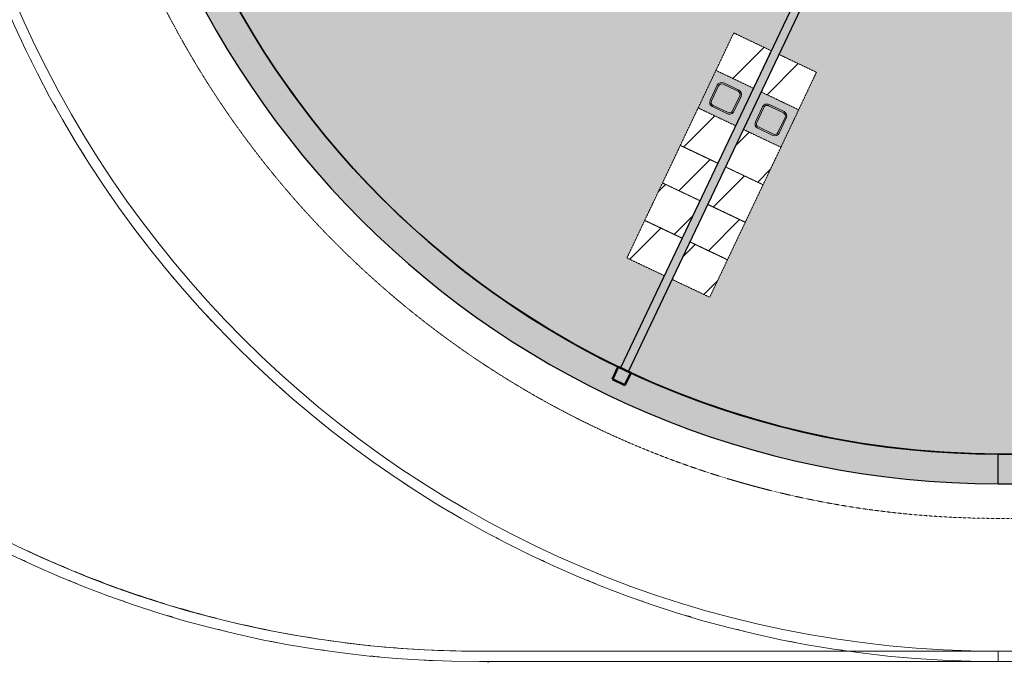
# Model space of a CAD drawing. Header units: millimetres. Extents: x 1000 to 188789, y -4122 to 39732.
# Tile 62 of 86: x 117939 to 132176, y 8476 to 17778. Entities that reach past the tile are written whole.
import ezdxf

# ---------------------------------------------------------------- set-up
doc = ezdxf.new("R2010")
doc.units = ezdxf.units.MM
doc.linetypes.add('THO_hhidden', pattern=[2.5, 1.5, -1])
for name, color, linetype, lineweight, true_color in [('A-AREA-BNDY', 1, 'Continuous', 50, 0xff0000), ('A-DETL', 7, 'Continuous', 13, 0x00a600), ('A-DETL-MBND', 9, 'Continuous', 13, 0x808080)]:
    doc.layers.add(name, color=color, linetype=linetype, lineweight=lineweight, true_color=true_color)
for name, color, linetype, lineweight in [('A-AREA-PATT', 7, 'Continuous', 13), ('A-GENM', 7, 'Continuous', 13), ('A-WALL-PATT', 7, 'Continuous', 18), ('I-WALL', 7, 'Continuous', 18), ('P-SANR-FIXT', 7, 'Continuous', 13), ('S-COLS-SYMB', 7, 'Continuous', 50)]:
    doc.layers.add(name, color=color, linetype=linetype, lineweight=lineweight)

# ---------------------------------------------------------------- blocks, each defined once
blk = doc.blocks.new('NLRS_01_GM_WPB_dummy placeholder_gen_tho - kast 600x600x2100-V164-01 1e verdieping BC')
at = {"layer": 'A-GENM', "true_color": 0x808080}
h = blk.add_hatch(dxfattribs=at)
h.set_pattern_fill('FP_108', color=8, style=0, pattern_type=2)
h.set_pattern_definition([(70.4, (-11795.2, -21282.7), (-565.234, 201.271), [])])
h.paths.add_polyline_path([(300, -300), (300, 300), (-300, 300), (-300, -300), (-47, -300)])
at = {"layer": 'A-GENM', "linetype": 'THO_hhidden'}
for p, q in [((300, 300), (-300, 300)), ((-300, 300), (-300, -300)), ((300, -300), (300, 300)), ((-300, -300), (300, -300))]:
    blk.add_line(p, q, dxfattribs=at)
blk = doc.blocks.new('NLRS_01_GM_WPB_dummy placeholder_gen_tho - kast 600x600x2100-V165-01 1e verdieping BC')
at = {"layer": 'A-GENM', "true_color": 0x808080}
h = blk.add_hatch(dxfattribs=at)
h.set_pattern_fill('FP_109', color=8, style=0, pattern_type=2)
h.set_pattern_definition([(70.4, (-11795.2, -21882.7), (-565.234, 201.271), [])])
h.paths.add_polyline_path([(300, -300), (300, 300), (-300, 300), (-300, -300), (220, -300)])
at = {"layer": 'A-GENM', "linetype": 'THO_hhidden'}
for p, q in [((300, 300), (-300, 300)), ((-300, 300), (-300, -300)), ((300, -300), (300, 300)), ((-300, -300), (300, -300))]:
    blk.add_line(p, q, dxfattribs=at)
blk = doc.blocks.new('NLRS_01_GM_WPB_dummy placeholder_gen_tho - kast 600x600x2100-V166-01 1e verdieping BC')
at = {"layer": 'A-GENM', "true_color": 0x808080}
h = blk.add_hatch(dxfattribs=at)
h.set_pattern_fill('FP_110', color=8, style=0, pattern_type=2)
h.set_pattern_definition([(70.4, (-11795.2, -22482.7), (-565.234, 201.271), [])])
h.paths.add_polyline_path([(300, -300), (300, 300), (-300, 300), (-300, -300), (120, -300)])
at = {"layer": 'A-GENM', "linetype": 'THO_hhidden'}
for p, q in [((300, 300), (-300, 300)), ((-300, 300), (-300, -300)), ((300, -300), (300, 300)), ((-300, -300), (300, -300))]:
    blk.add_line(p, q, dxfattribs=at)
blk = doc.blocks.new('NLRS_01_GM_WPB_dummy placeholder_gen_tho - kast 600x600x2100-V167-01 1e verdieping BC')
at = {"layer": 'A-GENM', "true_color": 0x808080}
h = blk.add_hatch(dxfattribs=at)
h.set_pattern_fill('FP_111', color=8, style=0, pattern_type=2)
h.set_pattern_definition([(70.4, (-11795.2, -23082.7), (-565.234, 201.271), [])])
h.paths.add_polyline_path([(300, -300), (300, 300), (-300, 300), (-300, -300), (-165, -300)])
at = {"layer": 'A-GENM', "linetype": 'THO_hhidden'}
for p, q in [((300, 300), (-300, 300)), ((-300, 300), (-300, -300)), ((300, -300), (300, 300)), ((-300, -300), (300, -300))]:
    blk.add_line(p, q, dxfattribs=at)
blk = doc.blocks.new('NLRS_01_GM_WPB_dummy placeholder_gen_tho - kast 600x600x2100-V168-01 1e verdieping BC')
at = {"layer": 'A-GENM', "true_color": 0x808080}
h = blk.add_hatch(dxfattribs=at)
h.set_pattern_fill('FP_112', color=8, style=0, pattern_type=2)
h.set_pattern_definition([(70.4, (-11795.2, -24282.7), (-565.234, 201.271), [])])
h.paths.add_polyline_path([(300, -300), (300, 300), (-300, 300), (-300, -300), (1, -300)])
at = {"layer": 'A-GENM', "linetype": 'THO_hhidden'}
for p, q in [((300, 300), (-300, 300)), ((-300, 300), (-300, -300)), ((300, -300), (300, 300)), ((-300, -300), (300, -300))]:
    blk.add_line(p, q, dxfattribs=at)
blk = doc.blocks.new('NLRS_73_PF_UN_rvs gootsteen enkel 340x340 ic6zrl2n_gen_bcb - RVS gootsteen enkel 340x340-1972238-01 1e verdieping BC')
at = {"layer": 'P-SANR-FIXT'}
for p, q in [((-81, 20), (-120, 20)), ((-120, 0), (-81, 0)), ((120, 20), (-81, 20)), ((-81, 0), (120, 0)), ((-190, -50), (-190, -290)), ((-170, -290), (-170, -50)), ((170, -50), (170, -290)), ((190, -290), (190, -50)), ((120, -340), (-120, -340)), ((-120, -360), (120, -360))]:
    blk.add_line(p, q, dxfattribs=at)
for centre, radius, start, end in [((-120, -50), 70, 90, 180), ((120, -50), 70, 0, 90), ((120, -50), 50, 0, 90), ((-120, -50), 50, 90, 180), ((-120, -50), 50, 165.9822, 180), ((-120, -50), 50, 151.917, 161.4219), ((-120, -50), 50, 137.768, 146.5606), ((-120, -50), 50, 123.4394, 132.232), ((-120, -50), 50, 108.5781, 118.083), ((-120, -50), 50, 90, 104.0178), ((-120, -290), 70, 180, 270), ((-120, -290), 50, 180, 270), ((120, -290), 70, 270, 360), ((120, -290), 50, 270, 0)]:
    blk.add_arc(centre, radius, start, end, dxfattribs=at)
blk = doc.blocks.new('NLRS_01_GM_WPB_dummy placeholder_gen_tho - kast 600x600x2100-V169-01 1e verdieping BC')
at = {"layer": 'A-GENM', "true_color": 0x808080}
h = blk.add_hatch(dxfattribs=at)
h.set_pattern_fill('FP_113', color=8, style=0, pattern_type=2)
h.set_pattern_definition([(250.4, (11070.2, 21283.2), (565.234, -201.271), [])])
h.paths.add_polyline_path([(-300, 300), (-300, -300), (300, -300), (300, 300), (-216, 300)])
at = {"layer": 'A-GENM', "linetype": 'THO_hhidden'}
for p, q in [((300, 300), (-300, 300)), ((-300, 300), (-300, -300)), ((300, -300), (300, 300)), ((-300, -300), (300, -300))]:
    blk.add_line(p, q, dxfattribs=at)
blk = doc.blocks.new('NLRS_01_GM_WPB_dummy placeholder_gen_tho - kast 600x600x2100-V170-01 1e verdieping BC')
at = {"layer": 'A-GENM', "true_color": 0x808080}
h = blk.add_hatch(dxfattribs=at)
h.set_pattern_fill('FP_114', color=8, style=0, pattern_type=2)
h.set_pattern_definition([(250.4, (11070.2, 21883.2), (565.234, -201.271), [])])
h.paths.add_polyline_path([(-300, 300), (-300, -300), (300, -300), (300, 300), (-209, 300)])
at = {"layer": 'A-GENM', "linetype": 'THO_hhidden'}
for p, q in [((300, 300), (-300, 300)), ((-300, 300), (-300, -300)), ((300, -300), (300, 300)), ((-300, -300), (300, -300))]:
    blk.add_line(p, q, dxfattribs=at)
blk = doc.blocks.new('NLRS_01_GM_WPB_dummy placeholder_gen_tho - kast 600x600x2100-V171-01 1e verdieping BC')
at = {"layer": 'A-GENM', "true_color": 0x808080}
h = blk.add_hatch(dxfattribs=at)
h.set_pattern_fill('FP_115', color=8, style=0, pattern_type=2)
h.set_pattern_definition([(250.4, (11070.2, 22483.2), (565.234, -201.271), [])])
h.paths.add_polyline_path([(-300, 300), (-300, -300), (300, -300), (300, 300), (-108, 300)])
at = {"layer": 'A-GENM', "linetype": 'THO_hhidden'}
for p, q in [((300, 300), (-300, 300)), ((-300, 300), (-300, -300)), ((300, -300), (300, 300)), ((-300, -300), (300, -300))]:
    blk.add_line(p, q, dxfattribs=at)
blk = doc.blocks.new('NLRS_01_GM_WPB_dummy placeholder_gen_tho - kast 600x600x2100-V172-01 1e verdieping BC')
at = {"layer": 'A-GENM', "true_color": 0x808080}
h = blk.add_hatch(dxfattribs=at)
h.set_pattern_fill('FP_116', color=8, style=0, pattern_type=2)
h.set_pattern_definition([(250.4, (11070.2, 23083.2), (565.234, -201.271), [])])
h.paths.add_polyline_path([(-300, 300), (-300, -300), (300, -300), (300, 300), (92, 300)])
at = {"layer": 'A-GENM', "linetype": 'THO_hhidden'}
for p, q in [((300, 300), (-300, 300)), ((-300, 300), (-300, -300)), ((300, -300), (300, 300)), ((-300, -300), (300, -300))]:
    blk.add_line(p, q, dxfattribs=at)
blk = doc.blocks.new('NLRS_01_GM_WPB_dummy placeholder_gen_tho - kast 600x600x2100-V173-01 1e verdieping BC')
at = {"layer": 'A-GENM', "true_color": 0x808080}
h = blk.add_hatch(dxfattribs=at)
h.set_pattern_fill('FP_117', color=8, style=0, pattern_type=2)
h.set_pattern_definition([(250.4, (11070.2, 24283.2), (565.234, -201.271), [])])
h.paths.add_polyline_path([(-300, 300), (-300, -300), (300, -300), (298, 300), (10, 300)])
at = {"layer": 'A-GENM', "linetype": 'THO_hhidden'}
for p, q in [((300, 300), (-300, 300)), ((-300, 300), (-300, -300)), ((300, -300), (300, 300)), ((-300, -300), (300, -300))]:
    blk.add_line(p, q, dxfattribs=at)
blk = doc.blocks.new('NLRS_73_PF_UN_rvs gootsteen enkel 340x340 ic6zrl2n_gen_bcb - RVS gootsteen enkel 340x340-1975653-01 1e verdieping BC')
at = {"layer": 'P-SANR-FIXT'}
for p, q in [((-190, 290), (-190, 50)), ((-170, 50), (-170, 290)), ((120, 360), (-120, 360)), ((-120, 340), (120, 340)), ((170, 290), (170, 50)), ((190, 50), (190, 290)), ((-81, 0), (-120, 0)), ((120, 0), (-81, 0)), ((-120, -20), (-81, -20)), ((-81, -20), (120, -20))]:
    blk.add_line(p, q, dxfattribs=at)
for centre, radius, start, end in [((-120, 290), 70, 90, 180), ((-120, 290), 50, 90, 180), ((120, 290), 70, 0, 90), ((120, 290), 50, 360, 90), ((-120, 50), 70, 180, 270), ((-120, 50), 50, 180, 270), ((-120, 50), 50, 180, 194.0178), ((-120, 50), 50, 198.5781, 208.083), ((-120, 50), 50, 213.4394, 222.232), ((-120, 50), 50, 227.768, 236.5606), ((-120, 50), 50, 241.917, 251.4219), ((-120, 50), 50, 255.9822, 270), ((120, 50), 70, 270, 360), ((120, 50), 50, 270, 360)]:
    blk.add_arc(centre, radius, start, end, dxfattribs=at)
blk = doc.blocks.new('NLRS_28_SCO_UN_koker_gen_bcb - K200_200_12_5-2311149-01 1e verdieping BC')
at = {"layer": 'S-COLS-SYMB'}
for p, q in [((-100, 100), (100, 100)), ((-100, -100), (-100, 100)), ((100, -100), (100, 100)), ((-100, -100), (100, -100))]:
    blk.add_line(p, q, dxfattribs=at)
blk = doc.blocks.new('NLRS_28_SCO_UN_houten kolom rond_gen_bcb - rond 150-V274-01 1e verdieping BC')
at = {"layer": 'A-DETL-MBND'}
blk.add_arc((0, 0), 75, 270.0988, 319.3074, dxfattribs=at)

msp = doc.modelspace()

# ---------------------------------------------------------------- hatches: boundary and pattern name
at = {"layer": 'A-AREA-PATT', "true_color": 0xaaddd6}
h = msp.add_hatch(color=9, dxfattribs=at)
h.paths.add_polyline_path([(136251, 11500), (136527, 11500), (136527, 14694), (136377, 14694), (136377, 13769), (136327, 13769), (136327, 15769), (136377, 15769), (136377, 14844), (136527, 14844), (136527, 18037), (129280, 18037), (128918, 17276), (129460, 17018), (127916, 13766), (127374, 14024), (126742, 12691), (127102, 12529), (127467, 12379), (127836, 12240), (128210, 12113), (128587, 11997), (128985, 11889), (129351, 11801), (129738, 11722), (130126, 11654), (130517, 11599), (130909, 11556), (131354, 11522), (131700, 11506), (132089, 11500), (132090, 11500), (135586, 11500)])
h.paths.add_polyline_path([(126629, 12746), (127261, 14078), (126719, 14335), (128263, 17587), (128805, 17330), (129166, 18088), (126027, 21409), (126027, 22037), (122981, 22037), (122981, 21887), (123906, 21887), (123906, 21837), (121906, 21837), (121906, 21887), (122831, 21887), (122831, 22037), (119661, 22037), (119720, 21706), (119803, 21312), (119891, 20949), (119995, 20570), (120111, 20194), (120238, 19822), (120392, 19420), (120543, 19058), (120704, 18704), (120877, 18354), (121059, 18011), (121253, 17673), (121456, 17341), (121670, 17016), (121905, 16682), (122128, 16385), (122371, 16081), (122625, 15783), (122917, 15462), (123167, 15204), (123451, 14927), (123744, 14660), (124046, 14402), (124367, 14145), (124672, 13915), (124995, 13688), (125327, 13470), (125665, 13262), (125975, 13083), (126335, 12892), (126628, 12746)])
h.paths.add_polyline_path([(128858, 16100), (128874, 16101), (128889, 16107), (128908, 16121), (128916, 16131), (128925, 16148), (129027, 16365), (129030, 16377), (129030, 16396), (129024, 16415), (129014, 16432), (129006, 16440), (128982, 16454), (128765, 16555), (128755, 16558), (128734, 16558), (128713, 16551), (128699, 16542), (128687, 16528), (128677, 16511), (128573, 16288), (128571, 16272), (128573, 16257), (128578, 16242), (128592, 16223), (128602, 16215), (128629, 16201), (128843, 16101)])
h.paths.add_polyline_path([(128204, 16411), (128219, 16413), (128242, 16424), (128248, 16428), (128258, 16438), (128271, 16460), (128372, 16676), (128375, 16687), (128375, 16708), (128368, 16729), (128364, 16738), (128345, 16755), (128328, 16765), (128111, 16867), (128101, 16870), (128079, 16870), (128061, 16864), (128050, 16858), (128033, 16842), (128026, 16831), (127918, 16599), (127916, 16584), (127918, 16568), (127929, 16545), (127935, 16537), (127943, 16529), (127965, 16517), (128188, 16413), (128192, 16412)])
h.paths.add_polyline_path([(137499, 18100), (137912, 18100), (137912, 18200), (137989, 18200), (137989, 18162), (138027, 18162), (138027, 18966), (138089, 18966), (138089, 20000), (138027, 20000), (138027, 20037), (134427, 20037), (134427, 22101), (132189, 22101), (132189, 26101), (134427, 26101), (134428, 28162), (138027, 28162), (138027, 28200), (138089, 28200), (138089, 29234), (138027, 29234), (138027, 30000), (137872, 30000), (137872, 30100), (137182, 30100), (137182, 30000), (136652, 30000), (136652, 30037), (129266, 30036), (126152, 26742), (126152, 26037), (124827, 26037), (124827, 22162), (126027, 22162), (126027, 24073), (126152, 24073), (126152, 21458), (129267, 18162), (137124, 18162), (137124, 18200), (137222, 18200), (137222, 18100), (137419, 18100)])
h.paths.add_polyline_path([(137782, 18321), (137711, 18392), (137732, 18408), (137756, 18418), (137782, 18421), (137808, 18418), (137832, 18408), (137853, 18392), (137808, 18347)])
h.paths.add_polyline_path([(137782, 18221), (137756, 18225), (137732, 18235), (137711, 18251), (137782, 18321), (137853, 18251), (137832, 18235), (137808, 18225)])
h.paths.add_polyline_path([(137330, 18271), (137243, 18321), (137330, 18371)])
h.paths.add_polyline_path([(138063, 19128), (138063, 19838), (138073, 19838), (138073, 19128)])
h.paths.add_polyline_path([(125627, 23726), (125628, 24060), (125952, 24062), (125952, 24074), (126027, 24073), (126027, 23726), (125939, 23726)])
h.paths.add_polyline_path([(126063, 24235), (126063, 24945), (126073, 24945), (126073, 24235)])
h.paths.add_polyline_path([(126063, 25165), (126063, 25875), (126073, 25875), (126073, 25165)])
h.paths.add_polyline_path([(124836, 26162), (126027, 26162), (126027, 26792), (129166, 30112), (128827, 30826), (128285, 30568), (126741, 33820), (127283, 34078), (126628, 35454), (126321, 35301), (125974, 35116), (125602, 34901), (125270, 34694), (124941, 34475), (124628, 34253), (124318, 34017), (124015, 33773), (123720, 33518), (123433, 33255), (123155, 32984), (122875, 32694), (122623, 32415), (122367, 32115), (122120, 31805), (121882, 31487), (121655, 31162), (121438, 30830), (121227, 30484), (121036, 30146), (120851, 29795), (120677, 29438), (120515, 29076), (120378, 28746), (120239, 28378), (120111, 28006), (119995, 27631), (119891, 27252), (119798, 26870), (119718, 26485), (119661, 26162), (122831, 26162), (122831, 26312), (121906, 26312), (121906, 26362), (123906, 26362), (123906, 26312), (122981, 26312), (122981, 26162), (124834, 26162)])
h.paths.add_polyline_path([(138073, 28362), (138063, 28362), (138063, 29072), (138073, 29072)])
h.paths.add_polyline_path([(137312, 29878), (137241, 29949), (137262, 29965), (137286, 29975), (137312, 29978), (137338, 29975), (137362, 29965), (137383, 29949), (137338, 29904)])
h.paths.add_polyline_path([(137312, 29778), (137286, 29782), (137262, 29792), (137241, 29808), (137312, 29878), (137383, 29808), (137362, 29792), (137338, 29782)])
h.paths.add_polyline_path([(137764, 29828), (137764, 29928), (137850, 29878)])
h.paths.add_polyline_path([(130732, 30162), (136527, 30162), (136527, 33356), (136377, 33356), (136377, 32431), (136327, 32431), (136327, 34431), (136377, 34431), (136377, 33506), (136527, 33506), (136527, 36700), (132030, 36699), (131692, 36694), (131297, 36675), (130901, 36644), (130507, 36600), (130115, 36544), (129724, 36476), (129322, 36392), (128933, 36298), (128568, 36197), (128189, 36081), (127813, 35952), (127443, 35811), (127076, 35659), (126742, 35508), (129280, 30162), (130561, 30162)])
h.paths.add_polyline_path([(128940, 30879), (127395, 34131), (127937, 34389), (129482, 31136), (129115, 30963)])
h.paths.add_polyline_path([(128105, 31285), (128123, 31286), (128141, 31291), (128369, 31402), (128377, 31408), (128385, 31418), (128393, 31434), (128397, 31453), (128396, 31470), (128391, 31487), (128279, 31718), (128268, 31729), (128254, 31737), (128239, 31743), (128225, 31744), (128203, 31740), (128194, 31737), (127964, 31626), (127950, 31611), (127944, 31601), (127939, 31586), (127938, 31572), (127941, 31550), (127944, 31541), (128055, 31313), (128059, 31307), (128071, 31297), (128094, 31287), (128104, 31285)])
h.paths.add_polyline_path([(128760, 31596), (128778, 31597), (128796, 31602), (129012, 31705), (129032, 31720), (129040, 31729), (129048, 31745), (129052, 31764), (129051, 31781), (129046, 31798), (128934, 32029), (128923, 32040), (128909, 32048), (128894, 32054), (128880, 32055), (128858, 32051), (128849, 32048), (128619, 31937), (128608, 31926), (128599, 31912), (128594, 31897), (128593, 31883), (128596, 31861), (128600, 31850), (128708, 31627), (128716, 31616), (128726, 31608), (128742, 31600), (128756, 31597)])
at = {"layer": 'A-GENM', "true_color": 0xdcf8f8}
h = msp.add_hatch(color=7, dxfattribs=at)
h.paths.add_polyline_path([(128291, 16246), (128548, 16788), (128006, 17044), (127749, 16503), (128268, 16257)])
h.paths.add_polyline_path([(128204, 16411), (128182, 16415), (128173, 16418), (127943, 16529), (127929, 16545), (127920, 16562), (127918, 16573), (127916, 16584), (127920, 16605), (127923, 16614), (128033, 16842), (128038, 16848), (128050, 16858), (128073, 16868), (128085, 16871), (128102, 16870), (128119, 16864), (128345, 16755), (128352, 16751), (128364, 16738), (128372, 16720), (128376, 16698), (128375, 16685), (128369, 16668), (128258, 16438), (128242, 16424), (128225, 16415), (128215, 16412)])
h = msp.add_hatch(color=7, dxfattribs=at)
h.paths.add_polyline_path([(128945, 15934), (129203, 16476), (128661, 16734), (128403, 16192), (128933, 15940)])
h.paths.add_polyline_path([(128858, 16100), (128836, 16103), (128828, 16106), (128598, 16218), (128587, 16229), (128578, 16243), (128573, 16258), (128571, 16272), (128575, 16294), (128578, 16303), (128687, 16528), (128691, 16535), (128704, 16547), (128722, 16556), (128744, 16559), (128757, 16558), (128774, 16553), (128993, 16448), (129006, 16440), (129019, 16425), (129028, 16403), (129031, 16390), (129030, 16374), (129024, 16356), (128913, 16126), (128902, 16115), (128888, 16106), (128872, 16101)])
at = {"layer": 'A-WALL-PATT', "true_color": 0x808080}
for points in [[(132089, 11070), (132089, 11500), (131688, 11506), (131287, 11526), (130887, 11558), (130488, 11603), (130091, 11660), (129695, 11730), (129302, 11813), (128933, 11902), (128524, 12016), (128139, 12136), (127835, 12240), (127466, 12379), (127101, 12529), (126643, 12738), (126628, 12745), (126238, 12942), (125925, 13111), (125574, 13316), (125230, 13532), (124892, 13759), (124626, 13949), (124290, 14205), (123964, 14471), (123720, 14681), (123433, 14944), (123155, 15216), (122884, 15496), (122623, 15785), (122370, 16081), (122127, 16385), (121894, 16697), (121670, 17016), (121456, 17341), (121252, 17673), (121059, 18011), (120876, 18354), (120703, 18704), (120542, 19058), (120392, 19417), (120253, 19781), (120125, 20150), (120005, 20534), (119897, 20922), (119802, 21312), (119720, 21706), (119649, 22101), (119639, 22162), (119585, 22548), (119543, 22935), (119513, 23322), (119495, 23711), (119489, 24100), (119059, 24100), (119066, 23699), (119084, 23298), (119115, 22898), (119158, 22499), (119225, 22037), (119292, 21654), (119370, 21274), (119460, 20896), (119561, 20520), (119673, 20149), (119800, 19769), (119939, 19393), (120090, 19021), (120252, 18654), (120425, 18292), (120610, 17936), (120805, 17585), (121011, 17241), (121228, 16903), (121454, 16572), (121691, 16248), (121938, 15931), (122194, 15622), (122460, 15322), (122735, 15029), (123019, 14746), (123311, 14471), (123612, 14205), (123921, 13949), (124237, 13702), (124561, 13465), (124946, 13204), (125270, 12998), (125601, 12801), (125937, 12614), (126281, 12436), (126685, 12244), (127010, 12101), (127382, 11950), (127759, 11811), (128208, 11662), (128586, 11551), (128966, 11451), (129350, 11362), (129736, 11285), (130125, 11219), (130515, 11166), (130908, 11124), (131301, 11094), (131695, 11076)], [(165689, 11070), (165689, 11500), (132089, 11500), (132089, 11070), (164860, 11070)]]:
    msp.add_hatch(color=8, dxfattribs=at).paths.add_polyline_path(points)
at = {"layer": 'A-WALL-PATT', "true_color": 0xc0c0c0}
msp.add_hatch(color=9, dxfattribs=at).paths.add_polyline_path([(126741, 12691), (129315, 18112), (129223, 18209), (126628, 12745), (126685, 12718)])

# ---------------------------------------------------------------- linework, layer by layer
at = {"layer": 'A-AREA-BNDY', "lineweight": 35}
msp.add_line((165689, 11500), (132089, 11500), dxfattribs=at)
msp.add_arc((132089, 24100), 12600, 180, 270, dxfattribs=at)
at = {"layer": 'A-DETL', "color": 7, "linetype": 'THO_hhidden'}
msp.add_line((132089, 10570), (165689, 10570), dxfattribs=at)
msp.add_arc((132089, 24100), 13530, 90, 270, dxfattribs=at)
at = {"layer": 'A-DETL-MBND'}
for centre, radius, start, end in [((132089, 24100), 15600, 206.2619, 206.445), ((132089, 24100), 15600, 208.8251, 209.2072), ((132089, 24100), 15600, 211.6163, 212.0979), ((132089, 24100), 15600, 214.526, 214.8284), ((132089, 24100), 15600, 217.1716, 217.474), ((132089, 24100), 15600, 219.9021, 220.3837), ((132089, 24100), 15600, 222.7928, 223.1749), ((132089, 24100), 15600, 225.555, 225.7381), ((132089, 24100), 15600, 228.1965, 228.663), ((132089, 24100), 15600, 231.0629, 231.4974), ((132089, 24100), 15600, 236.5026, 236.9371), ((132089, 24100), 15600, 239.337, 239.8035), ((132089, 24100), 15600, 242.2619, 242.445), ((124589, 24100), 15600, 244.8251, 245.2072), ((124589, 24100), 15450, 244.9163, 247.3617), ((132089, 24100), 15600, 244.8251, 245.2072), ((124589, 24100), 15450, 247.7518, 250.2491), ((124589, 24100), 15600, 247.6163, 248.0979), ((124589, 24100), 15450, 250.3312, 252.8633), ((132089, 24100), 15600, 247.6163, 248.0979), ((124589, 24100), 15600, 250.526, 250.8284), ((124589, 24100), 15450, 253.2929, 255.7304), ((132089, 24100), 15600, 250.526, 250.8284), ((124589, 24100), 15600, 253.1716, 253.474), ((132089, 24100), 15600, 253.1716, 253.474), ((124589, 24100), 15600, 255.9021, 256.3837), ((124589, 24100), 15450, 256.1953, 258.6775), ((132089, 24100), 15600, 255.9021, 256.3837), ((124589, 24100), 15450, 258.9348, 261.3533), ((124589, 24100), 15600, 258.7928, 259.1749), ((124589, 24100), 15450, 261.6522, 264.1223), ((124589, 24100), 15450, 264.5935, 267.0341), ((132089, 24100), 15600, 258.7928, 259.1749), ((124589, 24100), 15600, 261.555, 261.7381), ((124589, 24100), 15600, 264.1965, 264.663), ((124589, 24100), 15450, 267.4457, 270), ((132089, 24100), 15600, 261.555, 261.7381), ((124589, 24100), 15600, 267.0629, 267.4974)]:
    msp.add_arc(centre, radius, start, end, dxfattribs=at)
at = {"layer": 'A-GENM', "linetype": 'THO_hhidden'}
for p, q in [((128006, 17045), (127749, 16503)), ((128945, 15934), (129203, 16476))]:
    msp.add_line(p, q, dxfattribs=at)
at = {"layer": 'I-WALL', "lineweight": 25}
for p, q in [((129166, 18088), (126628, 12745)), ((126741, 12691), (129280, 18037)), ((136527, 11500), (132089, 11500)), ((132089, 11070), (132089, 11500)), ((132089, 11070), (165689, 11070))]:
    msp.add_line(p, q, dxfattribs=at)
at = {"layer": 'I-WALL'}
for p, q in [((124589, 8650), (173189, 8650)), ((132089, 8500), (132089, 8650)), ((173189, 8500), (124589, 8500))]:
    msp.add_line(p, q, dxfattribs=at)
at = {"layer": 'I-WALL', "lineweight": 25, "flags": 128}
for points in [[(126628, 12745), (126280, 12919), (125937, 13104), (125601, 13299), (125270, 13505), (124946, 13721), (124628, 13946), (124318, 14182), (124015, 14427), (123720, 14681), (123433, 14944), (123155, 15216), (122884, 15496), (122623, 15785), (122370, 16081), (122127, 16385), (121894, 16697), (121670, 17016), (121456, 17341), (121252, 17673), (121059, 18011)], [(132089, 11500), (131695, 11506), (131301, 11525), (130908, 11556), (130515, 11599), (130125, 11654), (129736, 11722), (129350, 11801), (128966, 11893), (128586, 11997), (128208, 12113), (127835, 12240), (127466, 12379), (127101, 12529), (126741, 12691)]]:
    msp.add_lwpolyline(points, dxfattribs=at)
at = {"layer": 'I-WALL'}
for centre, radius in [((124589, 24100), 15600), ((132089, 24100), 15600), ((124589, 24100), 15450), ((132089, 24100), 15450)]:
    msp.add_arc(centre, radius, 90, 270, dxfattribs=at)
at = {"layer": 'I-WALL', "lineweight": 25}
msp.add_arc((132089, 24100), 13030, 180, 270, dxfattribs=at)

# ---------------------------------------------------------------- block references
at = {"layer": 'A-DETL-MBND', "rotation": 334.6000015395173}
msp.add_blockref('NLRS_28_SCO_UN_houten kolom rond_gen_bcb - rond 150-V274-01 1e verdieping BC', (124714, 8568), dxfattribs=at)
at = {"layer": 'A-GENM', "linetype": 'THO_hhidden'}
for name, p, rotation in [('NLRS_01_GM_WPB_dummy placeholder_gen_tho - kast 600x600x2100-V173-01 1e verdieping BC', (128406, 17187), 154.6000000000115), ('NLRS_01_GM_WPB_dummy placeholder_gen_tho - kast 600x600x2100-V168-01 1e verdieping BC', (129060, 16876), 334.5999999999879), ('NLRS_01_GM_WPB_dummy placeholder_gen_tho - kast 600x600x2100-V172-01 1e verdieping BC', (127891, 16103), 154.6000000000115), ('NLRS_01_GM_WPB_dummy placeholder_gen_tho - kast 600x600x2100-V167-01 1e verdieping BC', (128546, 15792), 334.5999999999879), ('NLRS_01_GM_WPB_dummy placeholder_gen_tho - kast 600x600x2100-V171-01 1e verdieping BC', (127634, 15561), 154.6000000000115), ('NLRS_01_GM_WPB_dummy placeholder_gen_tho - kast 600x600x2100-V166-01 1e verdieping BC', (128288, 15250), 334.5999999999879), ('NLRS_01_GM_WPB_dummy placeholder_gen_tho - kast 600x600x2100-V170-01 1e verdieping BC', (127376, 15019), 154.6000000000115), ('NLRS_01_GM_WPB_dummy placeholder_gen_tho - kast 600x600x2100-V165-01 1e verdieping BC', (128031, 14708), 334.5999999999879), ('NLRS_01_GM_WPB_dummy placeholder_gen_tho - kast 600x600x2100-V169-01 1e verdieping BC', (127119, 14477), 154.6000000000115), ('NLRS_01_GM_WPB_dummy placeholder_gen_tho - kast 600x600x2100-V164-01 1e verdieping BC', (127774, 14166), 334.5999999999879)]:
    msp.add_blockref(name, p, dxfattribs=dict(at, rotation=rotation))
at = {"layer": 'P-SANR-FIXT'}
for name, p, rotation in [('NLRS_73_PF_UN_rvs gootsteen enkel 340x340 ic6zrl2n_gen_bcb - RVS gootsteen enkel 340x340-1975653-01 1e verdieping BC', (128219, 16795), 154.6000000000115), ('NLRS_73_PF_UN_rvs gootsteen enkel 340x340 ic6zrl2n_gen_bcb - RVS gootsteen enkel 340x340-1972238-01 1e verdieping BC', (128874, 16483), 334.5999999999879)]:
    msp.add_blockref(name, p, dxfattribs=dict(at, rotation=rotation))
at = {"layer": 'S-COLS-SYMB', "rotation": 154.6010988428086}
msp.add_blockref('NLRS_28_SCO_UN_koker_gen_bcb - K200_200_12_5-2311149-01 1e verdieping BC', (126642, 12628), dxfattribs=at)

doc.saveas('drawing.dxf')
